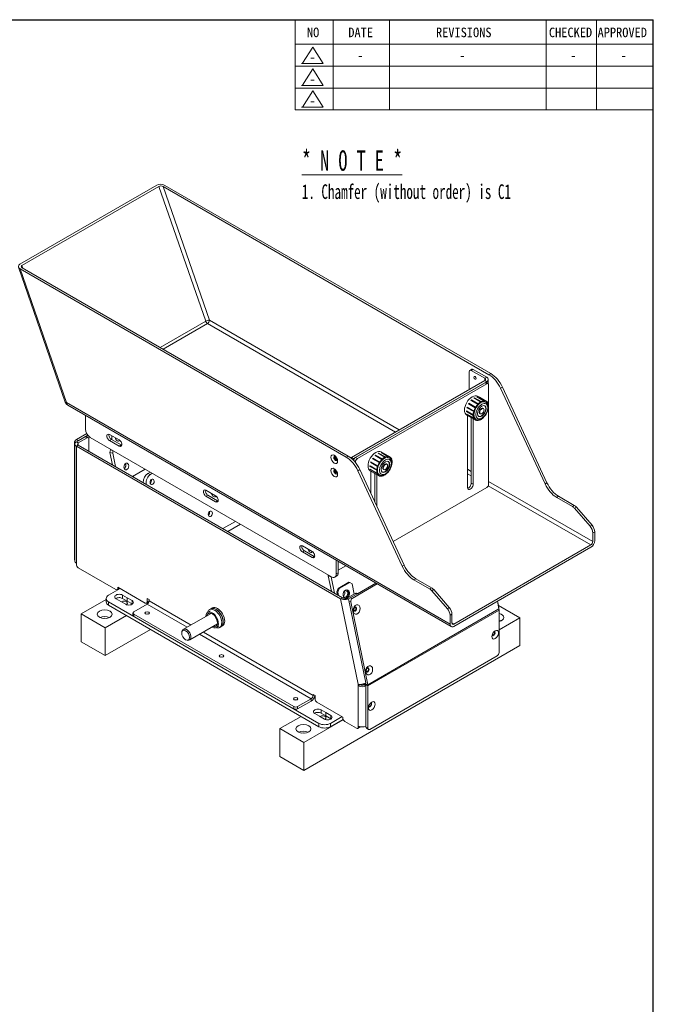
# Model space of a CAD drawing. Header units: millimetres. Extents: x 31 to 1282, y 4 to 863.
# Tile 4 of 4: x 878 to 1231, y 322 to 863. Entities that reach past the tile are written whole.
import ezdxf
from ezdxf.enums import TextEntityAlignment as Align

# ---------------------------------------------------------------- set-up
doc = ezdxf.new("R2010")
doc.units = ezdxf.units.MM
doc.header["$LTSCALE"] = 3
doc.layers.get('0').update_dxf_attribs({"lineweight": 15})
for name, color, linetype, lineweight in [('Sketch Geometry (ISO)', 7, 'Continuous', 25), ('Symbol (ISO)', 7, 'Continuous', 25), ('가시적 모서리(ISO)', 7, 'Continuous', 18), ('가시적으로 접하는 모서리(ISO)', 7, 'Continuous', 18)]:
    doc.layers.add(name, color=color, linetype=linetype, lineweight=lineweight)
doc.styles.add('HALGULFONT1_230', font='BatangChe.ttf')
doc.styles.add('HALGULFONT1_231', font='BatangChe.ttf')
doc.styles.add('HALGULFONT1_239', font='BatangChe.ttf')
doc.styles.add('SEMI_199', font='arial.ttf', dxfattribs={"width": 0.7})
doc.styles.add('Text Style149', font='BatangChe.ttf')
doc.styles.add('Text Style227', font='BatangChe.ttf')
doc.styles.add('Text Style243', font='BatangChe.ttf', dxfattribs={"width": 0.8})
doc.styles.add('Text Style278', font='BatangChe.ttf')
doc.styles.add('Text Style299', font='txt')
doc.styles.add('Text Style412', font='BatangChe.ttf')

# ---------------------------------------------------------------- blocks, each defined once
blk = doc.blocks.new('Title Blocks ISO')
for p, q in [((350, 264.7), (350, 281.23)), ((356.99, 264.7), (356.99, 281.23)), ((367.3, 264.7), (367.3, 281.23)), ((396.03, 281.23), (396.03, 264.7)), ((405.25, 281.23), (405.25, 264.7)), ((415.65, 276.73), (350, 276.73)), ((353.24, 276.21), (351.33, 273.24)), ((353.24, 276.21), (355.17, 273.21)), ((415.65, 272.72), (350, 272.72)), ((351.18, 273.21), (355.17, 273.21)), ((353.24, 272.2), (351.33, 269.23)), ((353.24, 272.2), (355.17, 269.2)), ((351.18, 269.2), (355.17, 269.2)), ((415.65, 268.71), (350, 268.71)), ((353.24, 268.19), (351.33, 265.22)), ((353.24, 268.19), (355.17, 265.19)), ((351.18, 265.19), (355.17, 265.19)), ((415.65, 264.7), (350, 264.7))]:
    blk.add_line(p, q)
at = {"layer": 'Sketch Geometry (ISO)'}
for p in [(17.2, 281.23), (415.65, 3.57)]:
    blk.add_line(p, (415.65, 281.23), dxfattribs=at)
at = {"style": 'HALGULFONT1_230'}
for s, p in [('NO', (352.17, 278.03)), ('DATE', (359.75, 278.03)), ('REVISIONS', (375.82, 278.03)), ('CHECKED', (396.52, 278.03)), ('APPROVED', (405.44, 278.03)), ('-', (352.62, 273.51)), ('-', (352.62, 269.5)), ('-', (352.62, 265.49))]:
    blk.add_text(s, height=1.75, dxfattribs=at).set_placement(p)
at = {"style": 'HALGULFONT1_231'}
for p in [(361.95, 274.69), (380.64, 274.69), (400.99, 274.69), (410.21, 274.69)]:
    blk.add_text('-', height=1.75, dxfattribs=at).set_placement(p, align=Align.MIDDLE_CENTER)
at = {"insert": (351.24, 257.3), "char_height": 3.75, "width": 78.1574, "attachment_point": 1, "line_spacing_factor": 0.996, "style": 'SEMI_199'}
blk.add_mtext('\\fArial|b0|i0;\\W0.69;{\\H3.7500;{}\\fBatangChe|b0|i0;\\W0.69;{\\H3.7500;\\L* N O T E *\\P}\\l\\fBatangChe|b0|i0;\\W0.69;{\\H2.6786;}\\fBatangChe|b0|i0;\\W0.69;{\\H2.6786;1. }\\fBatangChe|b0|i0;\\W0.69;{\\H2.6867;Chamfer (without order) is C1\\P}\\fBatangChe|b0|i0;\\W0.69;{\\H2.6786;            }}', dxfattribs=at)
for tag, height, style, p in [('TITLE', 2.79, 'Text Style278', (358.94, 44.42)), ('CATEGORY', 2, 'Text Style149', (372.42, 32.36))]:
    blk.add_attdef(tag, text='', height=height, dxfattribs=dict(style=style)).set_placement(p, align=Align.TOP_LEFT)
for tag, p, height, style in [('부품_번호_001', (372.08, 36.1), 1.99, 'Text Style412'), ('시트_수_001', (349.84, 7.16), 1.88, 'HALGULFONT1_239'), ('시트_번호_001', (360.34, 7.21), 1.88, 'HALGULFONT1_239')]:
    blk.add_attdef(tag, p, '', height=height, dxfattribs=dict(style=style))
at = {"style": 'Text Style243', "width": 0.8}
for tag, p in [('작성_날짜_001', (352.22, 16.27)), ('PROJECT_001', (379.49, 16.27))]:
    blk.add_attdef(tag, p, '', height=1.86, dxfattribs=at)
at = {"layer": 'Symbol (ISO)', "color": 7}
for tag, p, height, style in [('STOCK_NUMBER_001', (53.05, 251.47), 2.8, 'Text Style227'), ('STOCK_NUMBER_001', (278.26, 19.93), 2.5, 'Text Style299'), ('질량\\P3;_001', (325.39, 15.11), 2, 'Text Style149')]:
    blk.add_attdef(tag, p, '', height=height, dxfattribs=dict(at, style=style))
at = {"layer": 'Symbol (ISO)', "color": 7, "style": 'Text Style149'}
blk.add_attdef('재질', text='', height=2, dxfattribs=at).set_placement((295.49, 17.37), align=Align.TOP_LEFT)

msp = doc.modelspace()

# ---------------------------------------------------------------- linework, layer by layer
at = {"layer": '가시적 모서리(ISO)'}
for p, q in [((952.915, 772.072), (877.608, 728.593)), ((878.794, 727.909), (954.101, 771.387)), ((956.347, 771.315), (1135.56, 667.846)), ((1136.621, 668.459), (957.408, 771.927)), ((876.862, 727.06), (902.601, 652.757)), ((877.859, 725.999), (1057.071, 622.531)), ((1058.132, 623.143), (878.919, 726.612)), ((1124.742, 669.552), (1124.742, 659.754)), ((1125.053, 670.238), (1126.113, 670.851)), ((1133.227, 665.878), (1125.803, 670.164)), ((1134.288, 666.49), (1126.863, 670.777)), ((1133.227, 664.653), (1060.042, 622.399)), ((1061.102, 621.787), (1134.288, 664.04)), ((1133.227, 663.428), (1062.163, 622.399)), ((1063.224, 621.787), (1134.288, 662.816)), ((1133.977, 663.502), (1135.038, 662.89)), ((1135.167, 662.784), (1135.167, 665.265)), ((1135.349, 662.203), (1135.349, 607.702)), ((1141.975, 660.389), (1166.376, 607.881)), ((1143.036, 661.001), (1167.436, 608.493)), ((1130.979, 652.942), (1127.266, 655.085)), ((1127.521, 655.232), (1131.233, 653.089)), ((1132.611, 653.568), (1128.899, 655.711)), ((1129.134, 655.735), (1132.846, 653.591)), ((1130.394, 655.458), (1129.333, 656.071)), ((1134.015, 653.365), (1130.302, 655.508)), ((903.936, 651.141), (1114.757, 529.424)), ((1127.139, 647.567), (1123.427, 649.71)), ((1123.524, 650.038), (1127.237, 647.895)), ((1128.017, 649.694), (1124.305, 651.837)), ((1124.485, 652.149), (1128.197, 650.006)), ((1129.366, 651.582), (1125.653, 653.725)), ((1125.888, 653.973), (1129.601, 651.83)), ((1132.48, 649.274), (1132.215, 649.427)), ((1134.015, 653.365), (1134.195, 653.261)), ((1134.907, 652.242), (1135.073, 652.147)), ((1135.221, 650.493), (1135.347, 650.42)), ((913.671, 645.521), (913.671, 637.962)), ((1123.153, 647.961), (1126.865, 645.817)), ((1126.865, 645.523), (1123.153, 647.667)), ((1124.394, 645.066), (1123.333, 645.678)), ((1123.427, 646.234), (1127.139, 644.09)), ((1127.237, 643.875), (1123.524, 646.018)), ((1123.681, 605.865), (1123.681, 645.477)), ((1124.305, 645.12), (1128.017, 642.977)), ((1125.803, 608.315), (1125.803, 644.256)), ((1130.793, 646.351), (1130.527, 646.504)), ((1132.846, 644.656), (1132.783, 644.692)), ((1134.912, 648.379), (1134.975, 648.343)), ((1126.863, 643.643), (1126.863, 607.702)), ((1128.197, 642.873), (1128.017, 642.977)), ((1129.601, 642.669), (1129.435, 642.765)), ((1131.233, 643.295), (1131.108, 643.368)), ((914.365, 635.496), (908.703, 632.228)), ((908.703, 631.003), (913.476, 633.759)), ((909.764, 631.615), (914.947, 634.608)), ((909.764, 630.391), (914.537, 633.146)), ((914.226, 633.833), (915.287, 633.221)), ((1048.905, 556.823), (916.322, 633.369)), ((926.929, 635.053), (932.232, 631.991)), ((928.159, 632.2), (928.159, 633.884)), ((907.643, 630.391), (907.643, 566.704)), ((907.825, 629.778), (907.825, 565.479)), ((1054.001, 544.666), (908.703, 628.554)), ((909.764, 629.166), (1055.061, 545.278)), ((915.598, 632.534), (915.598, 625.798)), ((932.232, 628.623), (926.929, 631.685)), ((927.99, 632.298), (933.293, 629.236)), ((927.179, 625.126), (928.575, 618.305)), ((928.566, 626.3), (927.472, 626.593)), ((930.222, 617.354), (928.716, 624.714)), ((1076.68, 621.323), (1072.967, 623.466)), ((1073.21, 623.695), (1076.923, 621.551)), ((1078.319, 622.533), (1074.607, 624.676)), ((1074.861, 624.797), (1078.573, 622.654)), ((1079.921, 622.977), (1076.209, 625.12)), ((1081.073, 622.696), (1076.3, 625.452)), ((1076.435, 625.115), (1080.147, 622.971)), ((1081.227, 622.559), (1081.406, 622.456)), ((1062.163, 619.549), (1062.163, 619.95)), ((1073.837, 615.339), (1070.125, 617.483)), ((1070.148, 617.788), (1073.86, 615.645)), ((1074.254, 617.43), (1070.542, 619.573)), ((1070.66, 619.902), (1074.372, 617.758)), ((1075.252, 619.531), (1071.54, 621.674)), ((1071.735, 621.976), (1075.447, 619.832)), ((1079.447, 618.655), (1079.182, 618.808)), ((1081.727, 617.269), (1081.774, 617.242)), ((1081.998, 621.278), (1082.157, 621.186)), ((1082.173, 619.421), (1082.286, 619.355)), ((939.625, 611.926), (946.544, 615.921)), ((940.191, 612.252), (940.342, 611.511)), ((949.317, 614.32), (947.936, 613.523)), ((950.442, 613.671), (949.473, 613.111)), ((1087.887, 562.565), (1063.486, 615.073)), ((1088.947, 563.177), (1064.547, 615.686)), ((1070.277, 615.957), (1073.989, 613.814)), ((1075.073, 612.304), (1070.3, 615.06)), ((1074.066, 613.578), (1070.353, 615.721)), ((1070.648, 602.556), (1070.648, 614.859)), ((1071.028, 614.688), (1074.74, 612.544)), ((1074.904, 612.413), (1071.191, 614.557)), ((1072.77, 597.991), (1072.77, 613.634)), ((1073.83, 613.021), (1073.83, 595.708)), ((1076.224, 612.023), (1076.054, 612.122)), ((1077.76, 615.733), (1077.494, 615.886)), ((1077.827, 612.467), (1077.69, 612.546)), ((1079.466, 613.677), (1079.385, 613.724)), ((1080.894, 615.469), (1080.881, 615.477)), ((979.962, 604.435), (985.265, 601.373)), ((985.265, 598.005), (979.962, 601.067)), ((981.023, 601.679), (986.326, 598.617)), ((1134.288, 605.865), (1082.898, 576.195)), ((1173.851, 601.036), (1182.452, 596.07)), ((1172.79, 600.423), (1181.392, 595.457)), ((1182.578, 594.45), (1191.158, 584.541)), ((1192.219, 585.153), (1183.638, 595.062)), ((1192.624, 580.956), (1192.624, 576.112)), ((1193.685, 576.725), (1193.685, 581.569)), ((1032.995, 573.816), (1038.298, 570.754)), ((1191.564, 574.275), (1116.257, 530.797)), ((1038.298, 567.386), (1032.995, 570.448)), ((1034.056, 571.06), (1039.359, 567.999)), ((1116.257, 529.572), (1191.564, 573.051)), ((908.703, 563.642), (908.703, 564.254)), ((1051.556, 565.912), (1051.556, 558.354)), ((1052.617, 565.3), (1052.617, 558.966)), ((930.447, 549.864), (909.764, 561.805)), ((1048.904, 548.834), (1047.177, 557.271)), ((1050.551, 547.883), (1048.714, 556.859)), ((1051.84, 557.249), (1050.78, 556.637)), ((1052.701, 550.414), (1058.535, 553.782)), ((1053.214, 550.276), (1059.047, 553.644)), ((1058.535, 553.782), (1059.047, 553.644)), ((1059.047, 553.644), (1060.382, 552.915)), ((1060.382, 552.915), (1061.523, 547.339)), ((1060.394, 544.956), (1074.124, 552.883)), ((1063.194, 547.439), (1073.374, 553.316)), ((1102.903, 550.142), (1094.302, 555.108)), ((1103.963, 550.754), (1095.362, 555.72)), ((926.411, 546.683), (932.775, 550.357)), ((932.257, 550.402), (931.197, 549.789)), ((931.507, 551.088), (931.507, 550.476)), ((931.507, 551.088), (946.563, 542.396)), ((933.994, 546.774), (936.615, 545.261)), ((1052.701, 550.414), (1051.915, 548.46)), ((1052.232, 546.912), (1051.915, 548.46)), ((1051.915, 548.46), (1052.427, 548.322)), ((1052.427, 548.322), (1053.214, 550.276)), ((1052.781, 546.595), (1052.427, 548.322)), ((1053.214, 550.276), (1052.701, 550.414)), ((1057.294, 544.897), (1062.067, 547.653)), ((1063.091, 547.379), (1058.318, 544.623)), ((1063.427, 547.573), (1062.729, 547.76)), ((1104.089, 549.134), (1112.67, 539.226)), ((1113.73, 539.838), (1105.149, 549.746)), ((911.296, 536.425), (925.093, 544.391)), ((925.093, 544.845), (925.093, 543.008)), ((1042.023, 476.26), (926.411, 543.008)), ((926.411, 541.171), (1042.023, 474.423)), ((933.116, 543.24), (930.495, 544.754)), ((935.798, 541.692), (933.177, 543.205)), ((936.615, 543.424), (933.994, 544.937)), ((936.615, 545.261), (936.615, 543.424)), ((936.676, 545.226), (939.298, 543.712)), ((936.676, 543.389), (936.676, 545.226)), ((939.298, 541.875), (936.676, 543.389)), ((947.624, 541.784), (940.199, 537.497)), ((948.374, 542.934), (947.313, 542.322)), ((947.624, 544.845), (947.624, 543.008)), ((948.685, 544.233), (947.624, 544.845)), ((948.685, 543.621), (948.685, 544.233)), ((1054.771, 545.111), (1054.001, 544.666)), ((1055.061, 545.278), (1054.771, 545.111)), ((1057.294, 544.897), (1058.318, 544.623)), ((1068.924, 497.476), (1059.608, 543.002)), ((1140.176, 543.382), (1141.049, 539.117)), ((1140.326, 543.469), (1140.776, 541.27)), ((911.296, 536.425), (911.296, 521.116)), ((924.555, 528.771), (911.296, 536.425)), ((939.76, 535.66), (939.76, 536.885)), ((1028.234, 485.445), (940.199, 536.272)), ((982.846, 536.707), (967.66, 527.939)), ((982.236, 538.087), (980.91, 537.322)), ((982.657, 539.196), (981.861, 538.736)), ((982.657, 539.196), (983.452, 539.655)), ((1115.196, 531.409), (1115.196, 536.253)), ((1140.782, 541.103), (1152.597, 534.282)), ((1140.939, 539.712), (1140.939, 539.653)), ((1141.121, 538.442), (1141.121, 515.188)), ((924.555, 528.771), (936.222, 535.507)), ((1028.234, 484.221), (940.199, 535.047)), ((986.221, 530.861), (971.035, 522.093)), ((1114.135, 530.797), (1114.135, 535.641)), ((1141.121, 527.657), (1152.597, 534.282)), ((1152.597, 534.282), (1152.597, 518.973)), ((924.555, 513.461), (924.555, 528.771)), ((924.555, 513.461), (949.48, 527.852)), ((966.883, 527.025), (967.282, 527.59)), ((987.111, 529.643), (985.785, 528.878)), ((988.282, 529.453), (987.486, 528.994)), ((988.282, 529.453), (989.077, 529.912)), ((911.296, 521.116), (924.555, 513.461)), ((969.854, 521.878), (970.544, 521.941)), ((1033.803, 450.387), (1152.597, 518.973)), ((1140.06, 513.351), (1070.057, 472.934)), ((1066.875, 497.459), (1067.844, 498.019)), ((1067.899, 497.751), (1067.751, 498.473)), ((1063.591, 497.803), (1063.693, 497.303)), ((1064.365, 497.691), (1063.693, 497.303)), ((1064.754, 497.459), (1063.693, 496.846)), ((1063.693, 497.303), (1063.693, 496.846)), ((1064.754, 497.459), (1064.754, 497.687)), ((1067.935, 497.413), (1067.935, 474.159)), ((1068.996, 473.546), (1068.996, 496.8)), ((1037.78, 489.732), (1030.355, 485.445)), ((1037.78, 488.507), (1030.355, 484.221)), ((1038.841, 492.181), (1038.841, 491.569)), ((1039.901, 491.569), (1038.841, 492.181)), ((1039.901, 489.732), (1039.901, 491.569)), ((1040.962, 487.895), (1055.208, 479.67)), ((1042.364, 480.166), (1039.743, 481.679)), ((1043.242, 483.7), (1045.863, 482.187)), ((1045.863, 480.349), (1043.242, 481.863)), ((1045.863, 482.187), (1045.863, 480.349)), ((1045.924, 482.151), (1048.546, 480.638)), ((1045.924, 480.314), (1045.924, 482.151)), ((1020.544, 473.351), (1032.212, 480.087)), ((1033.803, 465.696), (1055.429, 478.182)), ((1045.046, 478.617), (1042.425, 480.131)), ((1048.546, 478.801), (1045.924, 480.314)), ((1054.751, 479.934), (1048.387, 476.26)), ((1048.387, 474.423), (1055.325, 478.429)), ((1055.208, 479.058), (1055.208, 479.67)), ((1062.632, 473.546), (1056.268, 477.221)), ((1020.544, 473.351), (1020.544, 458.042)), ((1033.803, 465.696), (1020.544, 473.351)), ((1064.443, 474.085), (1063.382, 473.472)), ((1063.693, 474.771), (1063.693, 474.159)), ((1069.307, 472.86), (1068.246, 473.472)), ((1033.803, 450.387), (1033.803, 465.696)), ((1020.544, 458.042), (1033.803, 450.387))]:
    msp.add_line(p, q, dxfattribs=at)
msp.add_arc((905.436, 653.739), 3, 199.10661, 240, dxfattribs=at)
for centre, major_axis, ratio, start_param, end_param in [((955.287, 770.702), (3.177, -0.303), 0.570287, 0.8953922, 2.4661885), ((955.287, 770.702), (1.589, -0.151), 0.570287, 0.8953922, 2.4661885), ((879.98, 727.224), (3.177, -0.303), 0.570287, 2.4661885, 4.0369848), ((879.98, 727.224), (1.589, -0.151), 0.570287, 2.4661885, 4.0369848), ((1125.803, 668.939), (-0.75, 1.299), 0.5773503, 5.4977871, 7.0685835), ((1126.863, 669.552), (-0.75, 1.299), 0.5773503, 5.4977871, 6.2831853), ((1132.167, 665.265), (1.5, 0), 0.5773503, 5.4977871, 7.0685835), ((1132.167, 665.265), (3, 0), 0.5773503, 5.4977871, 7.0685835), ((1135.56, 658.661), (5.625, -9.743), 0.5773503, 1.418147, 2.3561945), ((1136.621, 659.273), (-5.625, 9.743), 0.5773503, 4.5597397, 5.4977871), ((1133.227, 662.203), (0.75, 1.299), 0.5773503, 0, 0.7853982), ((1134.288, 661.591), (0.75, 1.299), 0.5773503, 5.4977871, 7.0685835), ((1126.333, 650.874), (-3, -5.196), 0.5773503, 3.1415927, 6.2831853), ((1127.394, 650.262), (3, 5.196), 0.5773503, 0.755397, 0.8153993), ((1127.394, 655.161), (-0.09, -0.156), 0.5773503, 0.7703976, 2.3411939), ((1127.394, 650.262), (3, 5.196), 0.5773503, 0.362698, 0.4227002), ((1129.017, 655.726), (-0.09, -0.156), 0.5773503, 1.1630967, 1.9484948), ((1127.394, 650.262), (3, 5.196), 0.5773503, 6.2531842, 6.3131864), ((1127.394, 650.262), (3, 5.196), 0.5773503, 1.9334943, 1.9934965), ((1123.474, 649.874), (0.09, 0.156), 0.5773503, 3.5492923, 5.9054868), ((1127.394, 650.262), (3, 5.196), 0.5773503, 1.5407952, 1.6007975), ((1124.394, 651.994), (0.09, 0.156), 0.5773503, 3.1565932, 6.2681847), ((1127.394, 650.262), (3, 5.196), 0.5773503, 1.1480961, 1.2080984), ((1125.77, 653.851), (-0.09, -0.156), 0.5773503, 0.3776985, 2.733893), ((1131.106, 648.119), (-2.7, -4.677), 0.5773503, 3.1415927, 6.2831853), ((1131.106, 648.119), (3, 5.196), 0.5773503, 1.6007975, 1.9334943), ((1128.106, 649.851), (0.09, 0.156), 0.5773503, 3.1565932, 6.2681847), ((1131.106, 648.119), (3, 5.196), 0.5773503, 1.2080984, 1.5407952), ((1129.482, 651.707), (-0.09, -0.156), 0.5773503, 5.9054868, 9.0170783), ((1131.106, 648.119), (3, 5.196), 0.5773503, 0.8153993, 1.1480961), ((1131.371, 647.966), (1.687, 2.923), 0.5773503, 3.2202411, 6.2045368), ((1131.371, 647.966), (-0.844, -1.461), 0.5773503, 3.1415927, 6.2831853), ((1131.106, 653.018), (-0.09, -0.156), 0.5773503, 5.5127877, 8.6243792), ((1131.106, 648.119), (3, 5.196), 0.5773503, 0.4227002, 0.755397), ((1132.73, 653.582), (-0.09, -0.156), 0.5773503, 5.1200886, 8.2316802), ((1131.106, 648.119), (3, 5.196), 0.5773503, 0.0300011, 0.362698), ((1134.106, 653.315), (-0.09, -0.156), 0.5773503, 4.7273895, 7.8389811), ((1131.106, 648.119), (3, 5.196), 0.5773503, 5.9204873, 6.2531842), ((1135.026, 652.257), (-0.09, -0.156), 0.5773503, 4.3346905, 7.446282), ((1131.106, 648.119), (-3, -5.196), 0.5773503, 2.3861956, 2.7188924), ((1131.106, 648.119), (-3, -5.196), 0.5773503, 1.9934965, 2.3261934), ((1135.349, 650.568), (-0.09, -0.156), 0.5773503, 3.9419914, 7.0535829), ((1127.394, 650.262), (3, 5.196), 0.5773503, 2.3261934, 2.3861956), ((1123.151, 647.813), (-0.09, -0.156), 0.5773503, 0.8003987, 2.3711951), ((1127.394, 650.262), (-3, -5.196), 0.5773503, 5.8604851, 5.9204873), ((1123.474, 646.124), (-0.09, -0.156), 0.5773503, 1.1930978, 1.978496), ((1127.394, 650.262), (-3, -5.196), 0.5773503, 6.2531842, 6.3131864), ((1131.106, 648.119), (3, 5.196), 0.5773503, 1.9934965, 2.3261934), ((1126.863, 645.669), (0.09, 0.156), 0.5773503, 3.9419914, 7.0535829), ((1131.106, 648.119), (3, 5.196), 0.5773503, 2.3861956, 2.7188924), ((1127.186, 647.73), (0.09, 0.156), 0.5773503, 3.5492923, 6.6608838), ((1127.186, 643.981), (0.09, 0.156), 0.5773503, 4.3346905, 7.446282), ((1131.106, 648.119), (-3, -5.196), 0.5773503, 0.8153993, 1.1480961), ((1132.73, 644.53), (0.09, 0.156), 0.5773503, 1.9016789, 2.733893), ((1132.73, 644.53), (0.09, 0.156), 0.5773503, 5.9054868, 6.615871), ((1131.106, 648.119), (-3, -5.196), 0.5773503, 1.2080984, 1.5407952), ((1134.106, 646.387), (-0.09, -0.156), 0.5773503, 5.9792825, 6.2681847), ((1134.106, 646.387), (0.09, 0.156), 0.5773503, 0.0150006, 0.3039028), ((1131.106, 648.119), (-3, -5.196), 0.5773503, 1.6007975, 1.9334943), ((1135.026, 648.507), (-0.09, -0.156), 0.5773503, 5.9504996, 6.6608838), ((1135.026, 648.507), (0.09, 0.156), 0.5773503, 0.4076996, 1.2399137), ((1131.106, 648.119), (-3, -5.196), 0.5773503, 5.9204873, 6.2531842), ((1128.106, 642.923), (0.09, 0.156), 0.5773503, 4.7273895, 7.8389811), ((1131.106, 648.119), (-3, -5.196), 0.5773503, 0.0300011, 0.362698), ((1129.482, 642.655), (0.09, 0.156), 0.5773503, 5.1200886, 8.2316802), ((1131.106, 648.119), (-3, -5.196), 0.5773503, 0.4227002, 0.755397), ((1131.106, 643.22), (0.09, 0.156), 0.5773503, 5.5127877, 8.6243792), ((913.476, 632.534), (0.75, 1.299), 0.5773503, 0, 0.7853982), ((916.322, 636.431), (-1.875, 3.248), 0.5773503, 0.7853982, 2.3561945), ((914.537, 631.922), (0.75, 1.299), 0.5773503, 5.4977871, 7.0685835), ((926.929, 633.369), (-1.031, 1.786), 0.5773503, 5.4977871, 8.6393798), ((927.99, 633.982), (1.031, -1.786), 0.5773503, 3.6817366, 5.4977871), ((931.341, 632.047), (-2.25, 3.897), 0.5773503, 0.6600703, 0.7853982), ((931.172, 632.757), (0.775, -1.343), 0.5773503, 4.0482359, 6.9471009), ((908.703, 631.003), (-0.75, -1.299), 0.5773503, 3.9269908, 5.4977871), ((910.825, 629.778), (-3, 0), 0.5773503, 5.4977871, 7.0685835), ((910.825, 629.778), (-1.5, 0), 0.5773503, 5.4977871, 7.0685835), ((932.232, 630.307), (1.031, -1.786), 0.5773503, 5.4977871, 8.6393798), ((933.293, 630.92), (1.031, -1.786), 0.5773503, 5.4977871, 5.7430413), ((928.24, 625.738), (-0.388, -1.449), 0.7071068, 4.2806711, 5.3278687), ((930.545, 625.77), (-2.25, 3.897), 0.5773503, 0.9528462, 1.0471976), ((929.777, 625.326), (0.388, 1.449), 0.7071068, 1.221186, 2.186276), ((1051.291, 621.887), (0.75, -1.299), 0.5773503, 2.6838305, 6.7409474), ((1051.556, 622.04), (-0.75, 1.299), 0.5773503, 0.1777106, 2.9638821), ((1051.556, 622.04), (0.461, -0.799), 0.5773503, 2.7369229, 6.6878551), ((1057.071, 613.345), (5.625, -9.743), 0.5773503, 1.418147, 2.3561945), ((1058.132, 613.957), (-5.625, 9.743), 0.5773503, 4.5597397, 5.4977871), ((1058.981, 623.011), (-1.5, 0), 0.5773503, 1.9364618, 2.3561945), ((1062.163, 621.174), (-0.75, -1.299), 0.5773503, 3.9269908, 5.3482691), ((1073.3, 620.256), (-3, -5.196), 0.5773503, 3.1415927, 6.2831853), ((1074.361, 619.643), (3, 5.196), 0.5773503, 1.0599801, 1.1199824), ((1073.088, 623.582), (-0.09, -0.156), 0.5773503, 0.4658145, 2.645777), ((1078.073, 617.5), (-2.7, -4.677), 0.5773503, 3.1415927, 6.2831853), ((1074.361, 619.643), (3, 5.196), 0.5773503, 0.667281, 0.7272833), ((1074.734, 624.739), (-0.09, -0.156), 0.5773503, 0.8585136, 2.2530779), ((1074.361, 619.643), (3, 5.196), 0.5773503, 0.2745819, 0.3345842), ((1076.323, 625.12), (-0.09, -0.156), 0.5773503, 1.2512127, 1.8603788), ((1078.073, 617.5), (3, 5.196), 0.5773503, 0.7272833, 1.0599801), ((1078.446, 622.596), (-0.09, -0.156), 0.5773503, 5.4246717, 8.5362632), ((1078.073, 617.5), (3, 5.196), 0.5773503, 0.3345842, 0.667281), ((1080.035, 622.977), (-0.09, -0.156), 0.5773503, 5.0319726, 8.1435641), ((1078.073, 617.5), (3, 5.196), 0.5773503, 6.2250704, 6.5577672), ((1081.325, 622.524), (-0.09, -0.156), 0.5773503, 4.6392735, 7.7508651), ((1078.073, 617.5), (3, 5.196), 0.5773503, 5.8323713, 6.1650682), ((934.603, 617.825), (0.477, 1.781), 0.7071068, 3.7978149, 5.626963), ((934.091, 617.962), (0.641, 2.391), 0.7071068, 4.2296438, 5.1951342), ((1058.981, 623.011), (3, 0), 0.5773503, 5.1948523, 5.4977871), ((1063.224, 620.562), (0.75, 1.299), 0.5773503, 0.7853982, 2.3561945), ((1074.361, 619.643), (3, 5.196), 0.5773503, 2.2380773, 2.2980796), ((1070.134, 617.635), (-0.09, -0.156), 0.5773503, 0.7122827, 2.4593111), ((1074.361, 619.643), (3, 5.196), 0.5773503, 1.8453783, 1.9053805), ((1070.599, 619.737), (0.09, 0.156), 0.5773503, 3.4611763, 5.9936028), ((1074.361, 619.643), (3, 5.196), 0.5773503, 1.4526792, 1.5126814), ((1071.636, 621.826), (0.09, 0.156), 0.5773503, 3.2147081, 6.1800687), ((1078.073, 617.5), (3, 5.196), 0.5773503, 1.9053805, 2.2380773), ((1074.311, 617.594), (0.09, 0.156), 0.5773503, 3.4611763, 6.5727678), ((1078.073, 617.5), (3, 5.196), 0.5773503, 1.5126814, 1.8453783), ((1075.349, 619.683), (0.09, 0.156), 0.5773503, 3.0684772, 6.1800687), ((1078.073, 617.5), (3, 5.196), 0.5773503, 1.1199824, 1.4526792), ((1076.801, 621.439), (-0.09, -0.156), 0.5773503, 5.8173708, 8.9289623), ((1078.338, 617.347), (1.687, 2.923), 0.5773503, 3.2202411, 6.2045368), ((1078.338, 617.347), (-0.844, -1.461), 0.5773503, 3.1415927, 6.2831853), ((1078.073, 617.5), (-3, -5.196), 0.5773503, 1.5126814, 1.8453783), ((1081.835, 617.406), (-0.09, -0.156), 0.5773503, 6.054562, 6.5727678), ((1081.835, 617.406), (0.09, 0.156), 0.5773503, 0.3195836, 0.9355428), ((1078.073, 617.5), (-3, -5.196), 0.5773503, 1.9053805, 2.2380773), ((1082.12, 621.306), (-0.09, -0.156), 0.5773503, 4.2465744, 7.358166), ((1078.073, 617.5), (-3, -5.196), 0.5773503, 2.2980796, 2.6307764), ((1082.299, 619.509), (-0.09, -0.156), 0.5773503, 3.8538754, 6.9654669), ((948.76, 609.499), (-1.165, -4.347), 0.7071068, 3.7570724, 5.1162562), ((950.296, 609.087), (1.165, 4.347), 0.7071068, 0.6154797, 2.0916143), ((1051.291, 614.539), (0.75, -1.299), 0.5773503, 2.6838305, 6.7409474), ((1051.556, 614.692), (-0.75, 1.299), 0.5773503, 0.1777106, 2.9638821), ((1051.556, 615.051), (0.461, -0.799), 0.5773503, 3.2621705, 6.4167105), ((1074.361, 619.643), (3, 5.196), 0.5773503, 2.6307764, 2.6907787), ((1070.313, 615.838), (-0.09, -0.156), 0.5773503, 1.1049818, 2.066612), ((1074.361, 619.643), (-3, -5.196), 0.5773503, 6.1650682, 6.2250704), ((1071.108, 614.62), (-0.09, -0.156), 0.5773503, 1.4976809, 1.6739129), ((1078.073, 617.5), (3, 5.196), 0.5773503, 2.2980796, 2.6307764), ((1073.847, 615.491), (0.09, 0.156), 0.5773503, 3.8538754, 6.9654669), ((1074.026, 613.694), (0.09, 0.156), 0.5773503, 4.2465744, 7.358166), ((1078.073, 617.5), (-3, -5.196), 0.5773503, 5.8323713, 6.1650682), ((1074.821, 612.477), (0.09, 0.156), 0.5773503, 4.6392735, 7.7508651), ((1078.073, 617.5), (-3, -5.196), 0.5773503, 6.2250704, 6.5577672), ((1076.111, 612.024), (0.09, 0.156), 0.5773503, 5.0319726, 8.1435641), ((1078.073, 617.5), (-3, -5.196), 0.5773503, 0.3345842, 0.667281), ((1077.7, 612.405), (0.09, 0.156), 0.5773503, 5.4246717, 8.5362632), ((1078.073, 617.5), (-3, -5.196), 0.5773503, 0.7272833, 1.0599801), ((1079.345, 613.561), (0.09, 0.156), 0.5773503, 1.476367, 2.645777), ((1079.345, 613.561), (0.09, 0.156), 0.5773503, 5.8173708, 6.8439964), ((1078.073, 617.5), (-3, -5.196), 0.5773503, 1.1199824, 1.4526792), ((1080.797, 615.318), (-0.09, -0.156), 0.5773503, 5.853717, 6.1800687), ((1080.797, 615.318), (0.09, 0.156), 0.5773503, 6.2100699, 6.5068219), ((948.787, 609.365), (0.401, 1.497), 0.7071068, 3.9536285, 5.4711494), ((1125.272, 606.784), (-1.125, -1.949), 0.5773503, 5.4977871, 8.6393798), ((1124.212, 607.396), (1.125, 1.949), 0.5773503, 3.6324753, 5.4977871), ((1134.288, 607.09), (-0.75, -1.299), 0.5773503, 0.7853982, 2.3561945), ((1172.79, 609.609), (5.625, -9.743), 0.5773503, 4.5597397, 5.4977871), ((1173.851, 610.221), (-5.625, 9.743), 0.5773503, 1.418147, 2.3561945), ((979.962, 602.751), (-1.031, 1.786), 0.5773503, 5.4977871, 8.6393798), ((981.023, 603.363), (1.031, -1.786), 0.5773503, 3.6817366, 5.4977871), ((984.205, 602.138), (0.775, -1.343), 0.5773503, 4.0482359, 6.9471009), ((985.265, 599.689), (1.031, -1.786), 0.5773503, 5.4977871, 8.6393798), ((986.326, 600.301), (1.031, -1.786), 0.5773503, 5.4977871, 5.7430413), ((1181.392, 592.396), (1.875, -3.248), 0.5773503, 1.8925469, 2.3561945), ((1182.452, 593.008), (-1.875, 3.248), 0.5773503, 5.0341395, 5.4977871), ((980.831, 591.866), (0.401, 1.497), 0.7071068, 3.9536285, 5.4711494), ((1189.973, 582.487), (1.875, -3.248), 0.5773503, 0.7853982, 1.8925469), ((1191.033, 583.1), (-1.875, 3.248), 0.5773503, 3.9269908, 5.0341395), ((1032.995, 572.132), (-1.031, 1.786), 0.5773503, 5.4977871, 8.6393798), ((1034.056, 572.744), (1.031, -1.786), 0.5773503, 3.6817366, 5.4977871), ((1191.564, 575.5), (-1.5, -2.598), 0.5773503, 0.7853982, 2.3561945), ((1191.564, 575.5), (-0.75, -1.299), 0.5773503, 0.7853982, 2.3561945), ((1037.238, 571.52), (0.775, -1.343), 0.5773503, 4.0482359, 6.9471009), ((1038.298, 569.07), (1.031, -1.786), 0.5773503, 5.4977871, 8.6393798), ((908.703, 567.316), (-0.75, -1.299), 0.5773503, 5.4977871, 6.0923288), ((910.825, 565.479), (-3, 0), 0.5773503, 0, 0.7853982), ((909.764, 563.03), (0.75, -1.299), 0.5773503, 3.9269908, 5.4977871), ((1039.359, 569.683), (1.031, -1.786), 0.5773503, 5.4977871, 5.7430413), ((1095.362, 564.906), (-5.625, 9.743), 0.5773503, 1.418147, 2.3561945), ((1048.238, 557.884), (-0.388, -1.449), 0.7071068, 4.9331914, 5.3278687), ((1048.905, 559.885), (1.875, -3.248), 0.5773503, 5.4977871, 7.0685835), ((1049.965, 560.497), (1.875, -3.248), 0.5773503, 0, 0.7853982), ((1094.302, 564.293), (5.625, -9.743), 0.5773503, 4.5597397, 5.4977871), ((1049.774, 557.472), (0.388, 1.449), 0.7071068, 2.1259451, 2.186276), ((929.593, 544.845), (-4.5, 0), 0.5773503, 5.4977871, 7.0685835), ((932.244, 545.764), (-2.475, 0), 0.5773503, 3.9269908, 7.0685835), ((930.447, 551.088), (0.75, -1.299), 0.5773503, 5.4977871, 7.0685835), ((931.507, 551.701), (0.75, -1.299), 0.5773503, 0, 0.2617994), ((1057.091, 547.265), (-0.641, -2.391), 0.7071068, 0.3856771, 6.2821547), ((1056.579, 547.402), (0.477, 1.781), 0.7071068, 2.2435013, 7.1812767), ((1055.042, 547.814), (0.477, 1.781), 0.7071068, 3.7978149, 5.626963), ((1056.579, 547.402), (-0.641, -2.391), 0.7071068, 0.1521009, 2.9894917), ((1062.341, 546.312), (0.388, 1.449), 0.7071068, 0, 0.6154797), ((1063.366, 546.037), (-0.388, -1.449), 0.7071068, 3.65106, 3.7570724), ((1102.903, 547.08), (1.875, -3.248), 0.5773503, 1.8925469, 2.3561945), ((1103.963, 547.692), (-1.875, 3.248), 0.5773503, 5.0341395, 5.4977871), ((929.593, 543.008), (-4.5, 0), 0.5773503, 0, 0.7853982), ((932.244, 543.927), (-2.475, 0), 0.5773503, 3.9269908, 5.5848785), ((934.896, 544.233), (-2.475, 0), 0.5773503, 0.7679902, 0.8028061), ((934.896, 542.396), (1.844, 0), 0.5773503, 5.3879331, 8.7615054), ((937.548, 542.702), (2.475, 0), 0.5773503, 3.9269908, 7.0685835), ((934.896, 544.233), (2.475, 0), 0.5773503, 0.7679902, 0.8028061), ((934.896, 542.396), (-2.475, 0), 0.5773503, 3.9095828, 3.9443988), ((937.548, 540.865), (-2.475, 0), 0.5773503, 3.8398995, 3.9269908), ((946.563, 543.621), (0.75, -1.299), 0.5773503, 5.4977871, 7.0685835), ((947.624, 543.008), (-0.75, -1.299), 0.5773503, 0.7853982, 2.3561945), ((947.624, 544.233), (0.75, -1.299), 0.5773503, 0, 0.7853982), ((1060.668, 543.615), (0.388, 1.449), 0.7071068, 0.6154797, 2.186276), ((1137.837, 540.669), (2.939, 0.601), 0.4082483, 5.9507593, 6.2831853), ((941.26, 536.885), (-1.5, 0), 0.5773503, 5.4977871, 7.0685835), ((947.624, 535.66), (1.237, 0), 0.5773503, 1.0296119, 2.1119807), ((983.348, 533.1), (2.437, -4.222), 0.5773503, 5.4770712, 10.2308921), ((983.348, 533.1), (-2.062, 3.572), 0.5773503, 2.5290379, 6.89574), ((984.674, 533.865), (2.812, -4.871), 0.5773503, 5.7599458, 9.9480174), ((985.469, 534.324), (2.812, -4.871), 0.5773503, 0, 3.1415927), ((985.469, 534.324), (-2.812, 4.871), 0.5773503, 3.1415927, 6.2831853), ((986.265, 534.784), (-2.812, 4.871), 0.5773503, 3.1415927, 6.2831853), ((1060.789, 539.407), (-0.239, -0.891), 0.7071068, 0.9498681, 2.1917246), ((1111.484, 537.172), (1.875, -3.248), 0.5773503, 0.7853982, 1.8925469), ((1112.544, 537.784), (-1.875, 3.248), 0.5773503, 3.9269908, 5.0341395), ((1137.939, 539.712), (3, 0), 0.5773503, 6.2529735, 6.5485989), ((1139, 539.666), (1.5, -2.598), 0.5773503, 0.7853982, 1.0471976), ((1139.603, 534.435), (4.125, 0), 0.5773503, 5.0891294, 7.4772412), ((924.289, 532.598), (-4.125, 0), 0.5773503, 4.022614, 5.402164), ((924.289, 532.598), (-2.475, 0), 0.5773503, 4.3640824, 5.0606955), ((941.26, 535.66), (-1.5, 0), 0.5773503, 0, 0.7853982), ((1116.257, 532.022), (-1.5, -2.598), 0.5773503, 5.4977871, 7.0685835), ((1116.257, 532.022), (-0.75, -1.299), 0.5773503, 5.4977871, 7.0685835), ((1139.603, 530.761), (-4.125, 0), 0.5773503, 4.022614, 4.3356486), ((969.347, 525.016), (1.687, -2.923), 0.5773503, 6.0231344, 9.6848289), ((1138.019, 525.552), (-0.619, -1.072), 0.5773503, 5.9672576, 9.7407057), ((1137.939, 525.598), (0.461, 0.799), 0.5773503, 2.7369229, 6.6878551), ((1137.939, 525.598), (-0.619, -1.072), 0.5773503, 0.0643268, 3.0772659), ((1140.06, 514.575), (-0.75, -1.299), 0.5773503, 0.7853982, 2.3561945), ((988.459, 512.083), (1.237, 0), 0.5773503, 1.0296119, 2.1119807), ((1067.635, 505.954), (-0.239, -0.891), 0.7071068, 0.9498681, 2.1917246), ((1065.712, 499.027), (2.939, 0.601), 0.4082483, 3.8263119, 5.3971082), ((1067.523, 496.288), (0.641, 2.391), 0.7071068, 1.011186, 1.3687426), ((1067.011, 496.425), (0.477, 1.781), 0.7071068, 0.7459196, 0.8980914), ((1065.474, 496.837), (0.477, 1.781), 0.7071068, 5.2276143, 5.5978598), ((1067.011, 496.425), (0.477, 1.781), 0.7071068, 5.9786699, 6.4450833), ((1065.814, 498.071), (-3, 0), 0.5773503, 0.7853982, 2.3561945), ((1065.814, 498.071), (1.5, 0), 0.5773503, 3.9269908, 5.4977871), ((1066.875, 498.025), (-0.75, 1.299), 0.5773503, 3.9269908, 4.1887902), ((1066.875, 498.025), (-1.5, 2.598), 0.5773503, 3.9269908, 4.1887902), ((1029.295, 488.507), (1.237, 0), 0.5773503, 1.0296119, 2.1119807), ((1037.78, 490.957), (-1.5, -2.598), 0.5773503, 0.7853982, 2.1297862), ((1037.78, 490.957), (-0.75, -1.299), 0.5773503, 0.7853982, 2.3561945), ((1040.962, 489.12), (0.75, -1.299), 0.5773503, 3.9269908, 5.4977871), ((1070.136, 486.36), (-0.619, -1.072), 0.5773503, 5.9672576, 9.7407057), ((1070.057, 486.406), (-0.461, -0.799), 0.5773503, 5.8785155, 9.8294477), ((1070.057, 486.406), (-0.619, -1.072), 0.5773503, 0.0643268, 3.0772659), ((1029.295, 486.058), (1.5, 0), 0.5773503, 3.9269908, 5.4977871), ((1029.295, 484.833), (-1.5, 0), 0.5773503, 0.7853982, 2.3561945), ((1041.492, 482.69), (-2.475, 0), 0.5773503, 3.9269908, 7.0685835), ((1041.492, 480.852), (-2.475, 0), 0.5773503, 3.9269908, 5.5848785), ((1044.144, 481.159), (2.475, 0), 0.5773503, 0.7679902, 0.8028061), ((1045.205, 478.097), (-4.5, 0), 0.5773503, 0.7853982, 2.3561945), ((1044.144, 481.159), (-2.475, 0), 0.5773503, 0.7679902, 0.8028061), ((1044.144, 479.322), (1.844, 0), 0.5773503, 5.3879331, 8.7615054), ((1046.796, 479.628), (2.475, 0), 0.5773503, 3.9269908, 7.0685835), ((1044.144, 479.322), (-2.475, 0), 0.5773503, 3.9095828, 3.9443988), ((1046.796, 477.791), (-2.475, 0), 0.5773503, 3.8398995, 3.9269908), ((1056.268, 478.445), (0.75, -1.299), 0.5773503, 3.9269908, 5.4977871), ((1033.537, 469.524), (-4.125, 0), 0.5773503, 4.022614, 5.402164), ((1033.537, 469.524), (-2.475, 0), 0.5773503, 4.3640824, 5.0606955), ((1045.205, 476.26), (4.5, 0), 0.5773503, 3.9269908, 5.4977871), ((1062.632, 474.771), (0.75, -1.299), 0.5773503, 5.4977871, 7.0685835), ((1065.814, 475.996), (3, 0), 0.5773503, 3.9269908, 5.4977871), ((1063.693, 475.384), (0.75, -1.299), 0.5773503, 0, 0.4372678), ((1068.996, 474.771), (-0.75, -1.299), 0.5773503, 5.4977871, 6.2831853), ((1070.057, 474.159), (-0.75, -1.299), 0.5773503, 5.4977871, 7.0685835)]:
    msp.add_ellipse(centre, major_axis=major_axis, ratio=ratio, start_param=start_param, end_param=end_param, dxfattribs=at)
for centre, major_axis, ratio in [((1127.924, 666.131), (0.461, -0.799), 0.5773503), ((1131.636, 647.813), (1.687, 2.923), 0.5773503), ((1131.636, 647.813), (0.844, 1.461), 0.5773503), ((1050.496, 621.428), (1.312, -2.273), 0.5773503), ((936.14, 617.413), (-0.477, -1.781), 0.7071068), ((1078.603, 617.194), (1.687, 2.923), 0.5773503), ((1078.603, 617.194), (0.844, 1.461), 0.5773503), ((1050.496, 614.08), (1.312, -2.273), 0.5773503), ((950.324, 608.953), (0.401, 1.497), 0.7071068), ((982.368, 591.454), (0.401, 1.497), 0.7071068), ((1062.827, 538.861), (-0.679, -2.536), 0.7071068), ((924.289, 536.272), (4.125, 0), 0.5773503), ((947.624, 536.885), (1.237, 0), 0.5773503), ((1061.879, 539.115), (0.32, 1.195), 0.7071068), ((1061.814, 539.133), (-0.239, -0.891), 0.7071068), ((968.764, 524.68), (1.537, -2.663), 0.5773503), ((1139, 524.986), (-1.313, -2.273), 0.5773503), ((988.459, 513.308), (1.237, 0), 0.5773503), ((1069.673, 505.408), (-0.679, -2.536), 0.7071068), ((1068.725, 505.662), (0.32, 1.195), 0.7071068), ((1068.659, 505.68), (-0.239, -0.891), 0.7071068), ((1029.295, 489.732), (1.237, 0), 0.5773503), ((1071.117, 485.794), (-1.313, -2.273), 0.5773503), ((1033.537, 473.198), (4.125, 0), 0.5773503)]:
    msp.add_ellipse(centre, major_axis=major_axis, ratio=ratio, dxfattribs=at)
for points, knots in [([(1133.806, 652.795), (1134.099, 652.626), (1134.353, 652.391), (1134.77, 651.81), (1134.923, 651.459), (1135.13, 650.643), (1135.164, 650.168), (1135.1, 649.155), (1134.993, 648.615), (1134.654, 647.544), (1134.423, 647.012), (1133.861, 646.007), (1133.531, 645.532), (1132.799, 644.679), (1132.397, 644.302), (1131.546, 643.683), (1131.098, 643.442), (1130.201, 643.149), (1129.749, 643.09), (1128.993, 643.182), (1128.683, 643.282), (1128.406, 643.442)], [5.4977871, 5.4977871, 5.4977871, 5.4977871, 5.7530071, 5.7530071, 6.0329766, 6.0329766, 6.3595145, 6.3595145, 6.7033389, 6.7033389, 7.044468, 7.044468, 7.3834387, 7.3834387, 7.7240443, 7.7240443, 8.0679241, 8.0679241, 8.3985499, 8.3985499, 8.6393798, 8.6393798, 8.6393798, 8.6393798]), ([(1080.773, 622.177), (1081.066, 622.007), (1081.32, 621.772), (1081.737, 621.192), (1081.89, 620.841), (1082.097, 620.025), (1082.131, 619.549), (1082.067, 618.536), (1081.96, 617.996), (1081.621, 616.925), (1081.39, 616.394), (1080.828, 615.388), (1080.498, 614.913), (1079.766, 614.061), (1079.364, 613.683), (1078.513, 613.064), (1078.065, 612.823), (1077.168, 612.53), (1076.716, 612.471), (1075.96, 612.564), (1075.65, 612.664), (1075.373, 612.824)], [5.4096711, 5.4096711, 5.4096711, 5.4096711, 5.6648911, 5.6648911, 5.9448605, 5.9448605, 6.2713985, 6.2713985, 6.6152229, 6.6152229, 6.956352, 6.956352, 7.2953227, 7.2953227, 7.6359283, 7.6359283, 7.9798081, 7.9798081, 8.3104339, 8.3104339, 8.5512638, 8.5512638, 8.5512638, 8.5512638]), ([(1058.318, 544.623), (1057.613, 544.379), (1056.584, 544.229), (1055.631, 544.292), (1055.017, 544.333), (1054.44, 544.459), (1054.001, 544.666)], [0, 0, 0, 0, 0.9551001, 0.9551001, 0.9551001, 1.5707963, 1.5707963, 1.5707963, 1.5707963]), ([(1055.061, 545.278), (1055.485, 545.001), (1056.147, 544.871), (1056.71, 544.864), (1056.926, 544.861), (1057.126, 544.875), (1057.294, 544.897)], [0, 0, 0, 0, 1.1358119, 1.1358119, 1.1358119, 1.5707963, 1.5707963, 1.5707963, 1.5707963])]:
    msp.add_open_spline(points, degree=3, knots=knots, dxfattribs=at)
at = {"layer": '가시적으로 접하는 모서리(ISO)'}
for p, q in [((979.794, 697.218), (954.101, 771.387)), ((956.347, 771.315), (981.803, 697.83)), ((903.314, 652.514), (877.859, 725.999)), ((878.794, 727.909), (879.324, 726.378)), ((954.812, 682.795), (979.794, 697.218)), ((980.743, 695.993), (956.347, 681.908)), ((1084.126, 636.304), (980.743, 695.993)), ((981.803, 697.83), (1086.248, 637.529)), ((1125.803, 670.164), (1126.863, 670.777)), ((1133.227, 665.878), (1134.288, 666.49)), ((1133.227, 664.653), (1133.227, 665.878)), ((1136.621, 668.459), (1135.56, 667.846)), ((1134.288, 664.04), (1133.227, 664.653)), ((1133.227, 663.428), (1134.288, 662.816)), ((1134.288, 663.323), (1134.288, 664.04)), ((1141.975, 660.389), (1143.036, 661.001)), ((1114.135, 530.797), (903.314, 652.514)), ((914.537, 633.146), (913.476, 633.759)), ((907.643, 630.391), (907.927, 630.227)), ((909.764, 631.615), (908.703, 632.228)), ((909.764, 630.391), (908.703, 631.003)), ((908.703, 628.554), (909.764, 629.166)), ((908.703, 564.254), (908.703, 628.554)), ((909.764, 629.166), (909.764, 630.391)), ((926.929, 631.685), (927.99, 632.298)), ((932.232, 628.623), (933.293, 629.236)), ((927.179, 625.126), (928.716, 624.714)), ((1058.132, 623.143), (1057.071, 622.531)), ((1060.042, 622.399), (1061.102, 621.787)), ((1063.224, 621.787), (1062.163, 622.399)), ((1061.102, 621.787), (1061.102, 620.764)), ((1061.504, 620.33), (1062.163, 619.95)), ((949.473, 613.111), (947.936, 613.523)), ((1063.486, 615.073), (1064.547, 615.686)), ((1123.681, 615.917), (1125.803, 614.692)), ((1125.803, 612.242), (1123.681, 613.467)), ((1126.863, 607.702), (1125.803, 608.315)), ((1191.564, 574.275), (1135.14, 606.852)), ((1135.349, 609.181), (1192.624, 576.112)), ((1167.436, 608.493), (1166.376, 607.881)), ((979.962, 601.067), (981.023, 601.679)), ((1172.79, 600.423), (1173.851, 601.036)), ((985.265, 598.005), (986.326, 598.617)), ((1182.452, 596.07), (1181.392, 595.457)), ((1182.578, 594.45), (1183.638, 595.062)), ((989.246, 583.277), (996.165, 587.272)), ((998.881, 585.704), (991.962, 581.709)), ((1192.219, 585.153), (1191.158, 584.541)), ((1192.624, 580.956), (1193.685, 581.569)), ((1032.995, 570.448), (1034.056, 571.06)), ((907.825, 566.599), (907.643, 566.704)), ((1038.298, 567.386), (1039.359, 567.999)), ((1056.85, 562.856), (1052.617, 560.412)), ((1088.947, 563.177), (1087.887, 562.565)), ((1052.617, 558.966), (1051.556, 558.354)), ((1047.177, 557.271), (1048.714, 556.859)), ((1094.302, 555.108), (1095.362, 555.72)), ((931.507, 550.476), (932.038, 550.782)), ((933.994, 546.774), (933.994, 544.937)), ((1063.091, 547.379), (1062.067, 547.653)), ((1103.963, 550.754), (1102.903, 550.142)), ((1104.089, 549.134), (1105.149, 549.746)), ((926.411, 541.171), (926.411, 543.008)), ((939.298, 543.712), (939.298, 541.875)), ((947.624, 543.008), (948.685, 543.621)), ((947.624, 541.784), (969.631, 529.078)), ((971.753, 530.302), (948.685, 543.621)), ((1054.001, 544.666), (1063.591, 497.803)), ((1067.761, 498.478), (1058.318, 544.623)), ((1058.594, 543.274), (1059.608, 543.002)), ((1060.394, 544.956), (1059.38, 545.228)), ((940.199, 536.272), (940.199, 535.047)), ((1068.924, 497.476), (1141.049, 539.117)), ((1141.121, 538.442), (1068.996, 496.8)), ((1113.73, 539.838), (1112.67, 539.226)), ((1114.135, 535.641), (1115.196, 536.253)), ((1115.196, 531.409), (1116.257, 530.797)), ((976.381, 525.18), (1037.78, 489.732)), ((1038.841, 491.569), (978.503, 526.405)), ((1063.693, 496.846), (1063.693, 474.771)), ((1067.935, 496.846), (1066.875, 497.459)), ((1067.899, 497.751), (1068.924, 497.476)), ((1068.996, 496.8), (1067.935, 497.413)), ((1067.935, 474.771), (1067.935, 496.846)), ((1037.78, 489.732), (1037.78, 488.507)), ((1039.371, 491.875), (1038.841, 491.569)), ((1028.234, 484.221), (1028.234, 485.445)), ((1030.355, 485.445), (1030.355, 484.221)), ((1043.242, 483.7), (1043.242, 481.863)), ((1042.023, 476.26), (1042.023, 474.423)), ((1048.387, 474.423), (1048.387, 476.26)), ((1048.546, 480.638), (1048.546, 478.801)), ((1063.693, 474.159), (1064.291, 474.504)), ((1068.996, 473.546), (1067.935, 474.159))]:
    msp.add_line(p, q, dxfattribs=at)
for centre, major_axis, ratio, start_param, end_param in [((980.743, 697.218), (-1.417, -0.491), 0.2581989, 3.782115, 5.3529113), ((980.743, 697.218), (-0.75, 1.299), 0.5773503, 1.2490458, 2.3561945), ((980.743, 697.218), (-0.75, -1.299), 0.5773503, 0.7853982, 2.3561945), ((905.436, 653.739), (-2.835, -0.982), 0.2581989, 0, 0.6405223), ((905.436, 653.739), (-1.5, -2.598), 0.5773503, 5.4977871, 6.2831853)]:
    msp.add_ellipse(centre, major_axis=major_axis, ratio=ratio, start_param=start_param, end_param=end_param, dxfattribs=at)
for centre in [(1131.636, 647.813), (1078.603, 617.194)]:
    msp.add_ellipse(centre, major_axis=(2.325, 4.027), ratio=0.5773503, dxfattribs=at)

# ---------------------------------------------------------------- block references
at = {"xscale": 3, "yscale": 3, "zscale": 3}
msp.add_blockref('Title Blocks ISO', (-21.046, 19.286), dxfattribs=at)

doc.saveas('drawing.dxf')
